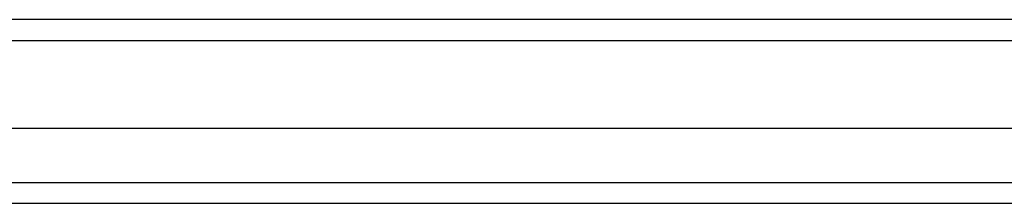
# Model space of a CAD drawing. Header units: inches. Extents: x 17 to 237, y 17 to 149.
# Tile 59 of 115: x 127.934 to 132.568, y 104.3 to 105.166. Entities that reach past the tile are written whole.
import ezdxf

# ---------------------------------------------------------------- set-up
doc = ezdxf.new("R2010")
doc.units = ezdxf.units.IN
doc.header["$MEASUREMENT"] = 0
doc.layers.add('Visible Edges(ANSI)', color=7, linetype='Continuous', lineweight=25)
doc.layers.add('Visible Tangent Edges(ANSI)', color=7, linetype='Continuous', lineweight=25)

msp = doc.modelspace()

# ---------------------------------------------------------------- linework, layer by layer
at = {"layer": 'Visible Edges(ANSI)'}
for p, q in [((141.7367, 105.1662), (105.9347, 105.1662)), ((106.7328, 104.6544), (140.9385, 104.6544)), ((140.9385, 104.3001), (106.7328, 104.3001))]:
    msp.add_line(p, q, dxfattribs=at)
at = {"layer": 'Visible Tangent Edges(ANSI)'}
for p, q in [((105.9347, 105.0672), (141.7367, 105.0672)), ((106.6028, 104.3991), (141.0685, 104.3991))]:
    msp.add_line(p, q, dxfattribs=at)

doc.saveas('drawing.dxf')
